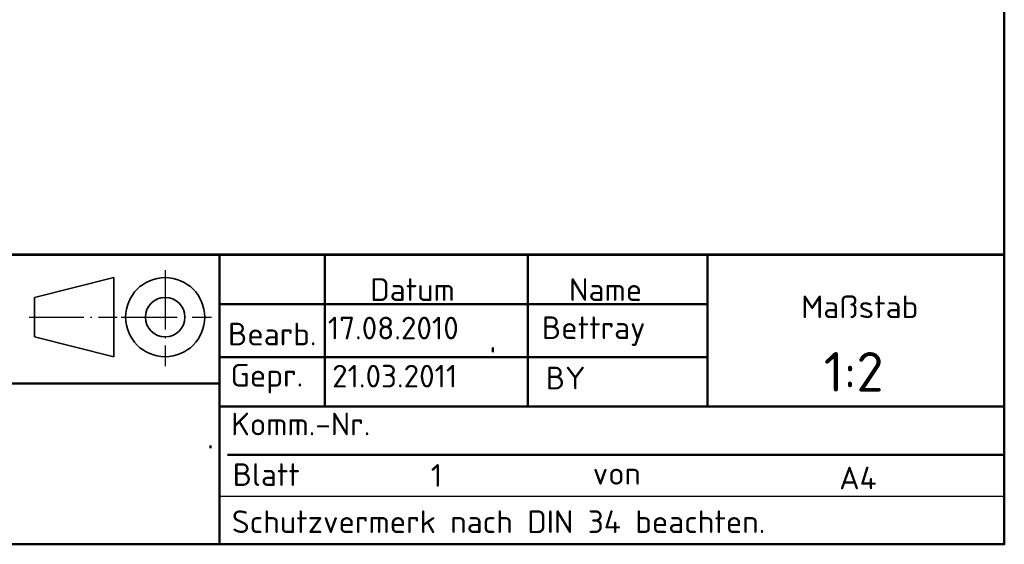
# Model space of a CAD drawing. Header units: millimetres. Extents: x 0 to 420, y 0 to 594.
# Tile 2 of 15: x 226 to 400, y 20 to 113. Entities that reach past the tile are written whole.
import ezdxf
from ezdxf.enums import TextEntityAlignment as Align

# ---------------------------------------------------------------- set-up
doc = ezdxf.new("R2010")
doc.units = ezdxf.units.MM
doc.header["$LTSCALE"] = 2
doc.linetypes.add('LONG_DASH_DOTTED', pattern=[0.3001, 0.2362, -0.0295, 0.0049, -0.0295])
for name, color, linetype, lineweight in [('Rahmen_0', 179, 'Continuous', 50), ('Skizziergeometrie(DIN)', 179, 'Continuous', 50), ('Skizzierlinie(DIN)', 179, 'Continuous', 25), ('Symbole(DIN)', 179, 'Continuous', 25)]:
    doc.layers.add(name, color=color, linetype=linetype, lineweight=lineweight)
doc.styles.add('Aktuell-DIN', font='isocpeur.ttf')

# ---------------------------------------------------------------- blocks, each defined once
blk = doc.blocks.new('Ränder Default Border')
at = {"layer": 'Rahmen_0', "flags": 128}
blk.add_lwpolyline([(10, 10), (10, 287), (200, 287), (200, 10), (10, 10)], dxfattribs=at)
blk = doc.blocks.new('Schriftfelder DIN-UNI-Doku')
at = {"layer": 'Skizziergeometrie(DIN)'}
for p, q in [((290.023, 125.633), (100.023, 125.633)), ((100.023, 125.591), (290, 125.591)), ((220.649, 100), (220.649, 125.591)), ((229.977, 125.633), (229.977, 112.176)), ((247.908, 125.591), (247.908, 112.176)), ((263.777, 112.176), (263.777, 125.591)), ((290, 100), (290, 125.591)), ((220.649, 121.233), (263.777, 121.233)), ((244.807, 117), (244.807, 117.4)), ((220.649, 116.547), (263.777, 116.547)), ((146.8, 114.223), (220.649, 114.223)), ((220.649, 112.176), (290, 112.176)), ((219.878, 108.5), (219.878, 108.751)), ((221.358, 107.906), (290, 107.906)), ((100.023, 100), (290, 100))]:
    blk.add_line(p, q, dxfattribs=at)
at = {"layer": 'Skizziergeometrie(DIN)', "lineweight": 35}
for p, q in [((211.312, 123.587), (204.312, 121.837)), ((211.312, 116.587), (211.312, 123.587)), ((204.312, 121.837), (204.312, 118.337)), ((204.312, 118.337), (211.312, 116.587))]:
    blk.add_line(p, q, dxfattribs=at)
at = {"layer": 'Skizziergeometrie(DIN)', "linetype": 'LONG_DASH_DOTTED', "lineweight": 25, "ltscale": 11.124033}
blk.add_line((215.862, 124.245), (215.862, 115.766), dxfattribs=at)
at = {"layer": 'Skizziergeometrie(DIN)', "linetype": 'LONG_DASH_DOTTED', "lineweight": 25, "ltscale": 10.229108}
blk.add_line((203.836, 120.087), (211.633, 120.087), dxfattribs=at)
at = {"layer": 'Skizziergeometrie(DIN)', "linetype": 'LONG_DASH_DOTTED', "lineweight": 25, "ltscale": 10.447887}
blk.add_line((211.985, 120.087), (219.949, 120.087), dxfattribs=at)
at = {"layer": 'Skizziergeometrie(DIN)', "lineweight": 35}
for radius in [3.5, 1.75]:
    blk.add_circle((215.862, 120.087), radius, dxfattribs=at)
at = {"layer": 'Skizzierlinie(DIN)', "linetype": 'Continuous'}
for p, q in [((229.977, 112.176), (229.977, 125.633)), ((220.649, 104.25), (263.007, 104.25)), ((263.007, 104.25), (290, 104.25))]:
    blk.add_line(p, q, dxfattribs=at)
at = {"layer": 'Symbole(DIN)', "color": 7, "char_height": 2, "style": 'Aktuell-DIN'}
for s, insert, width, attachment_point in [('\\fISOCPEUR|b0|i0;\\H2.0000;Datum', (237.722, 121.522), 14.80115, 8), ('\\fISOCPEUR|b0|i0;\\H2.0000;Name', (254.788, 121.521), 17.20115, 8), ('\\fISOCPEUR|b0|i0;\\H2.0000;Maßstab', (272.072, 122.002), 10.75566, 1), ('\\fISOCPEUR|b0|i0;\\H2.0000;Bearb.', (221.415, 117.591), 8.5626, 7), ('\\fISOCPEUR|b0|i0;\\H2.0000;Gepr.', (221.644, 113.341), 8.33344, 7), ('\\fISOCPEUR|b0|i0;\\H2.0000;Schutzvermerk nach DIN 34 beachten.', (221.751, 103), 59.33728, 1)]:
    blk.add_mtext(s, dxfattribs=dict(at, insert=insert, width=width, attachment_point=attachment_point))
at = {"layer": 'Symbole(DIN)', "color": 7, "char_height": 2, "attachment_point": 7, "style": 'Aktuell-DIN'}
for s, insert in [('\\fISOCPEUR|b0|i0;\\H2.0000;Komm.-Nr.', (221.688, 109.637)), ('\\fISOCPEUR|b0|i0;\\H2.0000;Blatt', (221.832, 105.166)), ('\\fISOCPEUR|b0|i0;\\H2.0000;von', (253.649, 105.272))]:
    blk.add_mtext(s, dxfattribs=dict(at, insert=insert))
at = {"layer": 'Symbole(DIN)', "color": 7, "style": 'Aktuell-DIN'}
for tag, p in [('ERSTELLUNGSDATUM', (230.24, 117.522)), ('AUTOR', (249.155, 117.554)), ('KONTROLLDATUM', (230.614, 113.27)), ('KONTROLLIERT_VON', (249.503, 113.104))]:
    blk.add_attdef(tag, text='', height=2, dxfattribs=at).set_placement(p, align=Align.BOTTOM_LEFT)
for tag, p in [('BAUTEILNUMMER', (148.556, 118.225)), ('TITEL', (149.129, 107.392))]:
    blk.add_attdef(tag, text='', height=3.5, dxfattribs=at).set_placement(p, align=Align.MIDDLE_LEFT)
blk.add_attdef('FirstViewScale', text='', height=3.5, dxfattribs=at).set_placement((276.708, 117.001), align=Align.TOP_CENTER)
for tag, p in [('Blattnummer', (240.476, 106.095)), ('Blattgröße', (277.087, 105.866))]:
    blk.add_attdef(tag, text='', height=2, dxfattribs=at).set_placement(p, align=Align.MIDDLE_CENTER)
blk.add_attdef('BTL_BE2', text='', height=2.5, dxfattribs=at).set_placement((148.765, 104.448), align=Align.TOP_LEFT)

msp = doc.modelspace()

# ---------------------------------------------------------------- block references
at = {"xscale": 2, "yscale": 2, "zscale": 2}
msp.add_blockref('Ränder Default Border', (0, 0), dxfattribs=at)
ref = msp.add_blockref('Schriftfelder DIN-UNI-Doku', (-180.045, -180), dxfattribs=dict(xscale=2, yscale=2, zscale=2))
ref.add_attrib('ERSTELLUNGSDATUM', '17.08.2010', dxfattribs={"layer": 'Symbole(DIN)', "color": 7, "height": 4, "style": 'Aktuell-DIN'}).set_placement((280.434, 55.044), align=Align.BOTTOM_LEFT)
ref.add_attrib('AUTOR', 'Bettray', dxfattribs={"layer": 'Symbole(DIN)', "color": 7, "height": 4, "style": 'Aktuell-DIN'}).set_placement((318.265, 55.108), align=Align.BOTTOM_LEFT)
ref.add_attrib('KONTROLLIERT_VON', 'BY', dxfattribs={"layer": 'Symbole(DIN)', "color": 7, "height": 4, "style": 'Aktuell-DIN'}).set_placement((318.96, 46.208), align=Align.BOTTOM_LEFT)
ref.add_attrib('KONTROLLDATUM', '21.03.2011', dxfattribs={"layer": 'Symbole(DIN)', "color": 7, "height": 4, "style": 'Aktuell-DIN'}).set_placement((281.183, 46.54), align=Align.BOTTOM_LEFT)
ref.add_attrib('Blattnummer', '1 ', dxfattribs={"layer": 'Symbole(DIN)', "color": 7, "height": 4, "style": 'Aktuell-DIN'}).set_placement((300.906, 32.189), align=Align.MIDDLE_CENTER)
ref.add_attrib('Blattgröße', 'A4', dxfattribs={"layer": 'Symbole(DIN)', "color": 7, "height": 4, "style": 'Aktuell-DIN'}).set_placement((374.129, 31.731), align=Align.MIDDLE_CENTER)
ref.add_attrib('FirstViewScale', '1:2', dxfattribs={"layer": 'Symbole(DIN)', "color": 7, "height": 7, "style": 'Aktuell-DIN'}).set_placement((373.37, 54.003), align=Align.TOP_CENTER)

doc.saveas('drawing.dxf')
